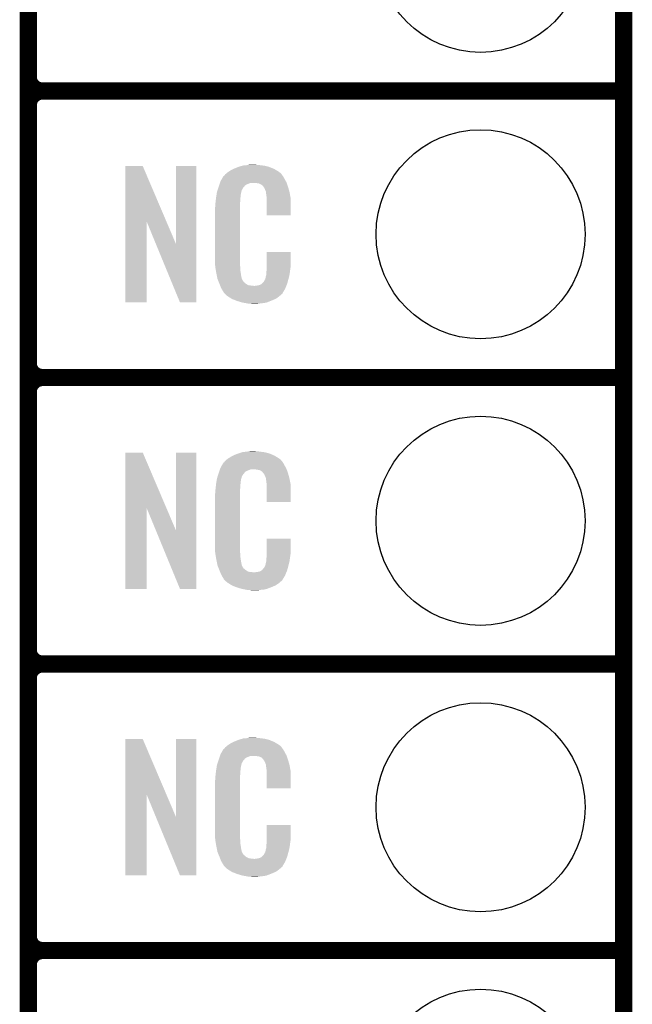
# Model space of a CAD drawing. Extents: x -0.05 to 0.95, y -0.15 to 2.1.
# Tile 10 of 28: x 0.74 to 0.95, y 0.03 to 0.37. Entities that reach past the tile are written whole.
import ezdxf

# ---------------------------------------------------------------- set-up
doc = ezdxf.new("R2010")
doc.units = 0
doc.layers.get('0').update_dxf_attribs({"linetype": 'CONTINUOUS'})
for name, color, linetype in [('ENOCEAN_5_CLICK_V101_GKO', 5, 'CONTINUOUS'), ('ENOCEAN_5_CLICK_V101_GTO', 14, 'CONTINUOUS'), ('ENOCEAN_5_CLICK_V101_GTS', 12, 'CONTINUOUS')]:
    doc.layers.add(name, color=color, linetype=linetype)

# ---------------------------------------------------------------- blocks, each defined once
blk = doc.blocks.new('ROUND_15')
blk.add_circle((0, 0), 0.0365)

msp = doc.modelspace()

# ---------------------------------------------------------------- linework, layer by layer
at = {"layer": 'ENOCEAN_5_CLICK_V101_GKO', "const_width": 0.006}
msp.add_lwpolyline([(0.95, -0.05), (0.95, 2.01)], dxfattribs=at)
at = {"layer": 'ENOCEAN_5_CLICK_V101_GTO', "const_width": 0.006}
for points in [[(0.742, -0.022), (0.742, 0.667)], [(0.742, 0.355), (0.742, 0.445)], [(0.747, 0.35), (0.95, 0.35)], [(0.747, 0.35), (0.95, 0.35)], [(0.742, 0.255), (0.742, 0.345)], [(0.747, 0.25), (0.95, 0.25)], [(0.747, 0.25), (0.95, 0.25)], [(0.742, 0.155), (0.742, 0.245)], [(0.747, 0.15), (0.95, 0.15)], [(0.747, 0.15), (0.95, 0.15)], [(0.742, 0.055), (0.742, 0.145)], [(0.747, 0.05), (0.95, 0.05)], [(0.747, 0.05), (0.95, 0.05)]]:
    msp.add_lwpolyline(points, dxfattribs=at)
for points in [[(0.742, 0.355, 0.414214), (0.747, 0.35)], [(0.747, 0.35, 0.414214), (0.742, 0.345)], [(0.747, 0.35, 0.414214), (0.742, 0.345)], [(0.742, 0.255, 0.414214), (0.747, 0.25)], [(0.747, 0.25, 0.414214), (0.742, 0.245)], [(0.747, 0.25, 0.414214), (0.742, 0.245)], [(0.742, 0.155, 0.414214), (0.747, 0.15)], [(0.747, 0.15, 0.414214), (0.742, 0.145)], [(0.747, 0.15, 0.414214), (0.742, 0.145)], [(0.742, 0.055, 0.414214), (0.747, 0.05)], [(0.747, 0.05, 0.414214), (0.742, 0.045)], [(0.747, 0.05, 0.414214), (0.742, 0.045)]]:
    msp.add_lwpolyline(points, format="xyb", dxfattribs=at)
at = {"layer": 'ENOCEAN_5_CLICK_V101_GTO'}
for points in [[(0.7759, 0.3046), (0.7759, 0.3238), (0.79019, 0.3046), (0.782, 0.3238)], [(0.7759, 0.3238), (0.7759, 0.3238), (0.782, 0.3238), (0.7759, 0.3238)], [(0.7936, 0.2966), (0.7936, 0.3238), (0.8007, 0.2966), (0.8007, 0.3238)], [(0.7936, 0.3238), (0.7936, 0.3238), (0.8007, 0.3238), (0.7936, 0.3238)], [(0.8141, 0.323), (0.8151, 0.3234), (0.82741, 0.323), (0.82644, 0.3234)], [(0.8151, 0.3234), (0.8154, 0.3235), (0.82644, 0.3234), (0.8262, 0.3235)], [(0.8154, 0.3235), (0.816, 0.3237), (0.8262, 0.3235), (0.82545, 0.3237)], [(0.816, 0.3237), (0.81667, 0.3239), (0.82545, 0.3237), (0.8247, 0.3239)], [(0.81667, 0.3239), (0.817, 0.324), (0.8247, 0.3239), (0.8239, 0.324)], [(0.817, 0.324), (0.8182, 0.3241), (0.8239, 0.324), (0.8231, 0.3241)], [(0.8182, 0.3241), (0.8188, 0.3242), (0.8231, 0.3241), (0.8225, 0.3242)], [(0.8188, 0.3242), (0.8194, 0.3243), (0.8219, 0.3242), (0.8214, 0.3243)], [(0.80955, 0.3192), (0.81008, 0.3201), (0.8316, 0.3192), (0.8311, 0.3201)], [(0.81008, 0.3201), (0.8102, 0.3203), (0.8311, 0.3201), (0.83095, 0.3203)], [(0.8102, 0.3203), (0.8104, 0.3204), (0.83095, 0.3203), (0.83088, 0.3204)], [(0.8104, 0.3204), (0.81048, 0.3205), (0.83088, 0.3204), (0.8308, 0.3205)], [(0.81048, 0.3205), (0.81064, 0.3207), (0.8308, 0.3205), (0.8307, 0.3207)], [(0.81064, 0.3207), (0.8108, 0.3209), (0.8307, 0.3207), (0.83053, 0.3209)], [(0.8108, 0.3209), (0.81137, 0.3214), (0.83053, 0.3209), (0.8301, 0.3214)], [(0.81137, 0.3214), (0.8116, 0.3216), (0.8301, 0.3214), (0.82982, 0.3216)], [(0.8116, 0.3216), (0.81207, 0.3219), (0.82982, 0.3216), (0.8294, 0.3219)], [(0.81207, 0.3219), (0.8127, 0.3223), (0.8294, 0.3219), (0.82873, 0.3223)], [(0.8127, 0.3223), (0.8137, 0.3228), (0.82873, 0.3223), (0.8279, 0.3228)], [(0.8137, 0.3228), (0.8141, 0.323), (0.8279, 0.3228), (0.82741, 0.323)], [(0.80812, 0.3154), (0.80841, 0.3163), (0.8166, 0.3154), (0.8171, 0.3163)], [(0.80841, 0.3163), (0.8085, 0.3166), (0.8171, 0.3163), (0.8174, 0.3166)], [(0.8085, 0.3166), (0.80854, 0.3167), (0.8174, 0.3166), (0.8175, 0.3167)], [(0.80854, 0.3167), (0.8086, 0.3169), (0.8175, 0.3167), (0.8176, 0.3169)], [(0.8086, 0.3169), (0.80875, 0.3173), (0.8176, 0.3169), (0.8181, 0.3173)], [(0.80875, 0.3173), (0.80895, 0.3179), (0.8181, 0.3173), (0.8196, 0.3179)], [(0.80895, 0.3179), (0.80902, 0.3181), (0.83227, 0.3179), (0.8322, 0.3181)], [(0.80895, 0.3179), (0.80895, 0.3179), (0.8196, 0.3179), (0.8215, 0.3179)], [(0.80902, 0.3181), (0.8092, 0.3186), (0.8322, 0.3181), (0.83193, 0.3186)], [(0.8092, 0.3186), (0.80955, 0.3192), (0.83193, 0.3186), (0.8316, 0.3192)], [(0.8222, 0.3178), (0.8215, 0.3179), (0.83231, 0.3178), (0.83227, 0.3179)], [(0.8227, 0.3177), (0.8222, 0.3178), (0.83234, 0.3177), (0.83231, 0.3178)], [(0.8237, 0.3172), (0.8227, 0.3177), (0.83252, 0.3172), (0.83234, 0.3177)], [(0.8238, 0.317), (0.8237, 0.3172), (0.83259, 0.317), (0.83252, 0.3172)], [(0.82406, 0.3167), (0.8238, 0.317), (0.8327, 0.3167), (0.83259, 0.317)], [(0.8244, 0.3163), (0.82406, 0.3167), (0.83282, 0.3163), (0.8327, 0.3167)], [(0.8248, 0.3154), (0.8244, 0.3163), (0.83308, 0.3154), (0.83282, 0.3163)], [(0.80759, 0.3127), (0.8076, 0.3128), (0.8161, 0.3127), (0.81612, 0.3128)], [(0.8076, 0.3128), (0.80766, 0.3132), (0.81612, 0.3128), (0.8162, 0.3132)], [(0.80766, 0.3132), (0.80774, 0.3137), (0.8162, 0.3132), (0.8162, 0.3137)], [(0.80774, 0.3137), (0.80781, 0.3141), (0.8162, 0.3137), (0.8163, 0.3141)], [(0.80781, 0.3141), (0.80784, 0.3143), (0.8163, 0.3141), (0.8163, 0.3143)], [(0.80784, 0.3143), (0.8079, 0.3147), (0.8163, 0.3143), (0.81641, 0.3147)], [(0.8079, 0.3147), (0.80812, 0.3154), (0.81641, 0.3147), (0.8166, 0.3154)], [(0.82496, 0.315), (0.8248, 0.3154), (0.8332, 0.315), (0.83308, 0.3154)], [(0.825, 0.3149), (0.82496, 0.315), (0.83322, 0.3149), (0.8332, 0.315)], [(0.825, 0.3146), (0.825, 0.3149), (0.83328, 0.3146), (0.83322, 0.3149)], [(0.8251, 0.3141), (0.825, 0.3146), (0.83337, 0.3141), (0.83328, 0.3146)], [(0.8252, 0.3134), (0.8251, 0.3141), (0.8335, 0.3134), (0.83337, 0.3141)], [(0.82524, 0.3129), (0.8252, 0.3134), (0.8336, 0.3129), (0.8335, 0.3134)], [(0.8253, 0.3121), (0.82524, 0.3129), (0.8336, 0.3121), (0.8336, 0.3129)], [(0.8072, 0.3091), (0.8073, 0.3096), (0.816, 0.3091), (0.816, 0.3096)], [(0.8073, 0.3103), (0.8074, 0.311), (0.816, 0.3103), (0.816, 0.311)], [(0.8073, 0.3096), (0.8073, 0.3103), (0.816, 0.3096), (0.816, 0.3103)], [(0.8074, 0.311), (0.80741, 0.3111), (0.816, 0.311), (0.816, 0.3111)], [(0.80741, 0.3111), (0.8075, 0.3119), (0.816, 0.3111), (0.8161, 0.3119)], [(0.8075, 0.3119), (0.80759, 0.3127), (0.8161, 0.3119), (0.8161, 0.3127)], [(0.8253, 0.3066), (0.8253, 0.3121), (0.8336, 0.3066), (0.8336, 0.3121)], [(0.8072, 0.2914), (0.8072, 0.3091), (0.816, 0.2914), (0.816, 0.3091)], [(0.7759, 0.2762), (0.7759, 0.3046), (0.7833, 0.2762), (0.7833, 0.3046)], [(0.78659, 0.2966), (0.7833, 0.3046), (0.7936, 0.2966), (0.79019, 0.3046)], [(0.795, 0.2762), (0.78659, 0.2966), (0.8007, 0.2762), (0.8007, 0.2966)], [(0.8253, 0.2883), (0.8253, 0.2938), (0.8336, 0.2883), (0.8336, 0.2938)], [(0.8253, 0.2938), (0.8253, 0.2938), (0.8336, 0.2938), (0.8253, 0.2938)], [(0.80729, 0.2889), (0.8072, 0.2914), (0.816, 0.2889), (0.816, 0.2914)], [(0.8073, 0.2887), (0.80729, 0.2889), (0.81603, 0.2887), (0.816, 0.2889)], [(0.80739, 0.2882), (0.8073, 0.2887), (0.8161, 0.2882), (0.81603, 0.2887)], [(0.80754, 0.2873), (0.80739, 0.2882), (0.8161, 0.2873), (0.8161, 0.2882)], [(0.8077, 0.2864), (0.80754, 0.2873), (0.81624, 0.2864), (0.8161, 0.2873)], [(0.8079, 0.2854), (0.8077, 0.2864), (0.8164, 0.2854), (0.81624, 0.2864)], [(0.80808, 0.2845), (0.8079, 0.2854), (0.8166, 0.2845), (0.8164, 0.2854)], [(0.8248, 0.2844), (0.825, 0.2854), (0.8329, 0.2844), (0.83314, 0.2854)], [(0.825, 0.2855), (0.8251, 0.2857), (0.83316, 0.2855), (0.83321, 0.2857)], [(0.825, 0.2854), (0.825, 0.2855), (0.83314, 0.2854), (0.83316, 0.2855)], [(0.8251, 0.286), (0.82512, 0.2861), (0.83328, 0.286), (0.8333, 0.2861)], [(0.8251, 0.2857), (0.8251, 0.286), (0.83321, 0.2857), (0.83328, 0.286)], [(0.82512, 0.2861), (0.8252, 0.2865), (0.8333, 0.2861), (0.83335, 0.2865)], [(0.8252, 0.287), (0.82527, 0.2876), (0.83342, 0.287), (0.8335, 0.2876)], [(0.8252, 0.2865), (0.8252, 0.287), (0.83335, 0.2865), (0.83342, 0.287)], [(0.82527, 0.2876), (0.8253, 0.2878), (0.8335, 0.2876), (0.83353, 0.2878)], [(0.8253, 0.2878), (0.8253, 0.2883), (0.83353, 0.2878), (0.8336, 0.2883)], [(0.8081, 0.2844), (0.80808, 0.2845), (0.81665, 0.2844), (0.8166, 0.2845)], [(0.80839, 0.2837), (0.8081, 0.2844), (0.817, 0.2837), (0.81665, 0.2844)], [(0.80843, 0.2836), (0.80839, 0.2837), (0.8171, 0.2836), (0.817, 0.2837)], [(0.80851, 0.2834), (0.80843, 0.2836), (0.8172, 0.2834), (0.8171, 0.2836)], [(0.80859, 0.2832), (0.80851, 0.2834), (0.8175, 0.2832), (0.8172, 0.2834)], [(0.80872, 0.2829), (0.80859, 0.2832), (0.8178, 0.2829), (0.8175, 0.2832)], [(0.8088, 0.2827), (0.80872, 0.2829), (0.8181, 0.2827), (0.8178, 0.2829)], [(0.80888, 0.2825), (0.8088, 0.2827), (0.8184, 0.2825), (0.8181, 0.2827)], [(0.80899, 0.2822), (0.80888, 0.2825), (0.819, 0.2822), (0.8184, 0.2825)], [(0.80907, 0.282), (0.80899, 0.2822), (0.8208, 0.282), (0.819, 0.2822)], [(0.8093, 0.2814), (0.80907, 0.282), (0.83191, 0.2814), (0.83215, 0.282)], [(0.8212, 0.282), (0.8215, 0.2821), (0.83215, 0.282), (0.83219, 0.2821)], [(0.8219, 0.2821), (0.8229, 0.2823), (0.83219, 0.2821), (0.83228, 0.2823)], [(0.8229, 0.2823), (0.8234, 0.2826), (0.83228, 0.2823), (0.8324, 0.2826)], [(0.8234, 0.2826), (0.8238, 0.2829), (0.8324, 0.2826), (0.83248, 0.2829)], [(0.8238, 0.2829), (0.8239, 0.2831), (0.83248, 0.2829), (0.83254, 0.2831)], [(0.8239, 0.2831), (0.8243, 0.2835), (0.83254, 0.2831), (0.83265, 0.2835)], [(0.8243, 0.2835), (0.8248, 0.2844), (0.83265, 0.2835), (0.8329, 0.2844)], [(0.80958, 0.2809), (0.8093, 0.2814), (0.8317, 0.2809), (0.83191, 0.2814)], [(0.8098, 0.2805), (0.80958, 0.2809), (0.83146, 0.2805), (0.8317, 0.2809)], [(0.8102, 0.2799), (0.8098, 0.2805), (0.8311, 0.2799), (0.83146, 0.2805)], [(0.8102, 0.2797), (0.8102, 0.2799), (0.83098, 0.2797), (0.8311, 0.2799)], [(0.8105, 0.2794), (0.8102, 0.2797), (0.8308, 0.2794), (0.83098, 0.2797)], [(0.8107, 0.2792), (0.8105, 0.2794), (0.8307, 0.2792), (0.8308, 0.2794)], [(0.8109, 0.279), (0.8107, 0.2792), (0.83045, 0.279), (0.8307, 0.2792)], [(0.81113, 0.2788), (0.8109, 0.279), (0.8302, 0.2788), (0.83045, 0.279)], [(0.8116, 0.2784), (0.81113, 0.2788), (0.82973, 0.2784), (0.8302, 0.2788)], [(0.81192, 0.2782), (0.8116, 0.2784), (0.8295, 0.2782), (0.82973, 0.2784)], [(0.81304, 0.2775), (0.81192, 0.2782), (0.8285, 0.2775), (0.8295, 0.2782)], [(0.8132, 0.2774), (0.81304, 0.2775), (0.82827, 0.2774), (0.8285, 0.2775)], [(0.81449, 0.2769), (0.8132, 0.2774), (0.8271, 0.2769), (0.82827, 0.2774)], [(0.815, 0.2767), (0.81449, 0.2769), (0.82659, 0.2767), (0.8271, 0.2769)], [(0.8167, 0.2762), (0.815, 0.2767), (0.8253, 0.2762), (0.82659, 0.2767)], [(0.81777, 0.276), (0.8167, 0.2762), (0.8244, 0.276), (0.8253, 0.2762)], [(0.8183, 0.2759), (0.81777, 0.276), (0.8233, 0.2759), (0.8244, 0.276)], [(0.8189, 0.2758), (0.8183, 0.2759), (0.8227, 0.2758), (0.8233, 0.2759)], [(0.82, 0.2757), (0.8196, 0.2758), (0.8221, 0.2757), (0.8227, 0.2758)], [(0.7759, 0.2046), (0.7759, 0.2238), (0.79019, 0.2046), (0.782, 0.2238)], [(0.7759, 0.2238), (0.7759, 0.2238), (0.782, 0.2238), (0.7759, 0.2238)], [(0.7936, 0.1966), (0.7936, 0.2238), (0.8007, 0.1966), (0.8007, 0.2238)], [(0.7936, 0.2238), (0.7936, 0.2238), (0.8007, 0.2238), (0.7936, 0.2238)], [(0.8141, 0.223), (0.8151, 0.2234), (0.82741, 0.223), (0.82644, 0.2234)], [(0.8151, 0.2234), (0.8154, 0.2235), (0.82644, 0.2234), (0.8262, 0.2235)], [(0.8154, 0.2235), (0.816, 0.2237), (0.8262, 0.2235), (0.82545, 0.2237)], [(0.816, 0.2237), (0.81667, 0.2239), (0.82545, 0.2237), (0.8247, 0.2239)], [(0.81667, 0.2239), (0.817, 0.224), (0.8247, 0.2239), (0.8239, 0.224)], [(0.817, 0.224), (0.8182, 0.2241), (0.8239, 0.224), (0.8231, 0.2241)], [(0.8182, 0.2241), (0.8188, 0.2242), (0.8231, 0.2241), (0.8225, 0.2242)], [(0.8188, 0.2242), (0.8194, 0.2243), (0.8219, 0.2242), (0.8214, 0.2243)], [(0.80955, 0.2192), (0.81008, 0.2201), (0.8316, 0.2192), (0.8311, 0.2201)], [(0.81008, 0.2201), (0.8102, 0.2203), (0.8311, 0.2201), (0.83095, 0.2203)], [(0.8102, 0.2203), (0.8104, 0.2204), (0.83095, 0.2203), (0.83088, 0.2204)], [(0.8104, 0.2204), (0.81048, 0.2205), (0.83088, 0.2204), (0.8308, 0.2205)], [(0.81048, 0.2205), (0.81064, 0.2207), (0.8308, 0.2205), (0.8307, 0.2207)], [(0.81064, 0.2207), (0.8108, 0.2209), (0.8307, 0.2207), (0.83053, 0.2209)], [(0.8108, 0.2209), (0.81137, 0.2214), (0.83053, 0.2209), (0.8301, 0.2214)], [(0.81137, 0.2214), (0.8116, 0.2216), (0.8301, 0.2214), (0.82982, 0.2216)], [(0.8116, 0.2216), (0.81207, 0.2219), (0.82982, 0.2216), (0.8294, 0.2219)], [(0.81207, 0.2219), (0.8127, 0.2223), (0.8294, 0.2219), (0.82873, 0.2223)], [(0.8127, 0.2223), (0.8137, 0.2228), (0.82873, 0.2223), (0.8279, 0.2228)], [(0.8137, 0.2228), (0.8141, 0.223), (0.8279, 0.2228), (0.82741, 0.223)], [(0.80841, 0.2163), (0.8085, 0.2166), (0.8171, 0.2163), (0.8174, 0.2166)], [(0.8085, 0.2166), (0.80854, 0.2167), (0.8174, 0.2166), (0.8175, 0.2167)], [(0.80854, 0.2167), (0.8086, 0.2169), (0.8175, 0.2167), (0.8176, 0.2169)], [(0.8086, 0.2169), (0.80875, 0.2173), (0.8176, 0.2169), (0.8181, 0.2173)], [(0.80875, 0.2173), (0.80895, 0.2179), (0.8181, 0.2173), (0.8196, 0.2179)], [(0.80895, 0.2179), (0.80902, 0.2181), (0.83227, 0.2179), (0.8322, 0.2181)], [(0.80895, 0.2179), (0.80895, 0.2179), (0.8196, 0.2179), (0.8215, 0.2179)], [(0.80902, 0.2181), (0.8092, 0.2186), (0.8322, 0.2181), (0.83193, 0.2186)], [(0.8092, 0.2186), (0.80955, 0.2192), (0.83193, 0.2186), (0.8316, 0.2192)], [(0.8222, 0.2178), (0.8215, 0.2179), (0.83231, 0.2178), (0.83227, 0.2179)], [(0.8227, 0.2177), (0.8222, 0.2178), (0.83234, 0.2177), (0.83231, 0.2178)], [(0.8237, 0.2172), (0.8227, 0.2177), (0.83252, 0.2172), (0.83234, 0.2177)], [(0.8238, 0.217), (0.8237, 0.2172), (0.83259, 0.217), (0.83252, 0.2172)], [(0.82406, 0.2167), (0.8238, 0.217), (0.8327, 0.2167), (0.83259, 0.217)], [(0.8244, 0.2163), (0.82406, 0.2167), (0.83282, 0.2163), (0.8327, 0.2167)], [(0.8076, 0.2128), (0.80766, 0.2132), (0.81612, 0.2128), (0.8162, 0.2132)], [(0.80766, 0.2132), (0.80774, 0.2137), (0.8162, 0.2132), (0.8162, 0.2137)], [(0.80774, 0.2137), (0.80781, 0.2141), (0.8162, 0.2137), (0.8163, 0.2141)], [(0.80781, 0.2141), (0.80784, 0.2143), (0.8163, 0.2141), (0.8163, 0.2143)], [(0.80784, 0.2143), (0.8079, 0.2147), (0.8163, 0.2143), (0.81641, 0.2147)], [(0.8079, 0.2147), (0.80812, 0.2154), (0.81641, 0.2147), (0.8166, 0.2154)], [(0.80812, 0.2154), (0.80841, 0.2163), (0.8166, 0.2154), (0.8171, 0.2163)], [(0.8248, 0.2154), (0.8244, 0.2163), (0.83308, 0.2154), (0.83282, 0.2163)], [(0.82496, 0.215), (0.8248, 0.2154), (0.8332, 0.215), (0.83308, 0.2154)], [(0.825, 0.2149), (0.82496, 0.215), (0.83322, 0.2149), (0.8332, 0.215)], [(0.825, 0.2146), (0.825, 0.2149), (0.83328, 0.2146), (0.83322, 0.2149)], [(0.8251, 0.2141), (0.825, 0.2146), (0.83337, 0.2141), (0.83328, 0.2146)], [(0.8252, 0.2134), (0.8251, 0.2141), (0.8335, 0.2134), (0.83337, 0.2141)], [(0.82524, 0.2129), (0.8252, 0.2134), (0.8336, 0.2129), (0.8335, 0.2134)], [(0.8073, 0.2103), (0.8074, 0.211), (0.816, 0.2103), (0.816, 0.211)], [(0.8073, 0.2096), (0.8073, 0.2103), (0.816, 0.2096), (0.816, 0.2103)], [(0.8074, 0.211), (0.80741, 0.2111), (0.816, 0.211), (0.816, 0.2111)], [(0.80741, 0.2111), (0.8075, 0.2119), (0.816, 0.2111), (0.8161, 0.2119)], [(0.8075, 0.2119), (0.80759, 0.2127), (0.8161, 0.2119), (0.8161, 0.2127)], [(0.80759, 0.2127), (0.8076, 0.2128), (0.8161, 0.2127), (0.81612, 0.2128)], [(0.8253, 0.2121), (0.82524, 0.2129), (0.8336, 0.2121), (0.8336, 0.2129)], [(0.8253, 0.2066), (0.8253, 0.2121), (0.8336, 0.2066), (0.8336, 0.2121)], [(0.8072, 0.2091), (0.8073, 0.2096), (0.816, 0.2091), (0.816, 0.2096)], [(0.8072, 0.1914), (0.8072, 0.2091), (0.816, 0.1914), (0.816, 0.2091)], [(0.7759, 0.1762), (0.7759, 0.2046), (0.7833, 0.1762), (0.7833, 0.2046)], [(0.78659, 0.1966), (0.7833, 0.2046), (0.7936, 0.1966), (0.79019, 0.2046)], [(0.795, 0.1762), (0.78659, 0.1966), (0.8007, 0.1762), (0.8007, 0.1966)], [(0.8253, 0.1883), (0.8253, 0.1938), (0.8336, 0.1883), (0.8336, 0.1938)], [(0.8253, 0.1938), (0.8253, 0.1938), (0.8336, 0.1938), (0.8253, 0.1938)], [(0.80729, 0.1889), (0.8072, 0.1914), (0.816, 0.1889), (0.816, 0.1914)], [(0.8073, 0.1887), (0.80729, 0.1889), (0.81603, 0.1887), (0.816, 0.1889)], [(0.80739, 0.1882), (0.8073, 0.1887), (0.8161, 0.1882), (0.81603, 0.1887)], [(0.80754, 0.1873), (0.80739, 0.1882), (0.8161, 0.1873), (0.8161, 0.1882)], [(0.8077, 0.1864), (0.80754, 0.1873), (0.81624, 0.1864), (0.8161, 0.1873)], [(0.8079, 0.1854), (0.8077, 0.1864), (0.8164, 0.1854), (0.81624, 0.1864)], [(0.825, 0.1855), (0.8251, 0.1857), (0.83316, 0.1855), (0.83321, 0.1857)], [(0.8251, 0.186), (0.82512, 0.1861), (0.83328, 0.186), (0.8333, 0.1861)], [(0.8251, 0.1857), (0.8251, 0.186), (0.83321, 0.1857), (0.83328, 0.186)], [(0.82512, 0.1861), (0.8252, 0.1865), (0.8333, 0.1861), (0.83335, 0.1865)], [(0.8252, 0.187), (0.82527, 0.1876), (0.83342, 0.187), (0.8335, 0.1876)], [(0.8252, 0.1865), (0.8252, 0.187), (0.83335, 0.1865), (0.83342, 0.187)], [(0.82527, 0.1876), (0.8253, 0.1878), (0.8335, 0.1876), (0.83353, 0.1878)], [(0.8253, 0.1878), (0.8253, 0.1883), (0.83353, 0.1878), (0.8336, 0.1883)], [(0.80808, 0.1845), (0.8079, 0.1854), (0.8166, 0.1845), (0.8164, 0.1854)], [(0.8081, 0.1844), (0.80808, 0.1845), (0.81665, 0.1844), (0.8166, 0.1845)], [(0.80839, 0.1837), (0.8081, 0.1844), (0.817, 0.1837), (0.81665, 0.1844)], [(0.80843, 0.1836), (0.80839, 0.1837), (0.8171, 0.1836), (0.817, 0.1837)], [(0.80851, 0.1834), (0.80843, 0.1836), (0.8172, 0.1834), (0.8171, 0.1836)], [(0.80859, 0.1832), (0.80851, 0.1834), (0.8175, 0.1832), (0.8172, 0.1834)], [(0.80872, 0.1829), (0.80859, 0.1832), (0.8178, 0.1829), (0.8175, 0.1832)], [(0.8088, 0.1827), (0.80872, 0.1829), (0.8181, 0.1827), (0.8178, 0.1829)], [(0.80888, 0.1825), (0.8088, 0.1827), (0.8184, 0.1825), (0.8181, 0.1827)], [(0.80899, 0.1822), (0.80888, 0.1825), (0.819, 0.1822), (0.8184, 0.1825)], [(0.80907, 0.182), (0.80899, 0.1822), (0.8208, 0.182), (0.819, 0.1822)], [(0.8219, 0.1821), (0.8229, 0.1823), (0.83219, 0.1821), (0.83228, 0.1823)], [(0.8229, 0.1823), (0.8234, 0.1826), (0.83228, 0.1823), (0.8324, 0.1826)], [(0.8234, 0.1826), (0.8238, 0.1829), (0.8324, 0.1826), (0.83248, 0.1829)], [(0.8238, 0.1829), (0.8239, 0.1831), (0.83248, 0.1829), (0.83254, 0.1831)], [(0.8239, 0.1831), (0.8243, 0.1835), (0.83254, 0.1831), (0.83265, 0.1835)], [(0.8243, 0.1835), (0.8248, 0.1844), (0.83265, 0.1835), (0.8329, 0.1844)], [(0.8248, 0.1844), (0.825, 0.1854), (0.8329, 0.1844), (0.83314, 0.1854)], [(0.825, 0.1854), (0.825, 0.1855), (0.83314, 0.1854), (0.83316, 0.1855)], [(0.8093, 0.1814), (0.80907, 0.182), (0.83191, 0.1814), (0.83215, 0.182)], [(0.80958, 0.1809), (0.8093, 0.1814), (0.8317, 0.1809), (0.83191, 0.1814)], [(0.8098, 0.1805), (0.80958, 0.1809), (0.83146, 0.1805), (0.8317, 0.1809)], [(0.8102, 0.1799), (0.8098, 0.1805), (0.8311, 0.1799), (0.83146, 0.1805)], [(0.8102, 0.1797), (0.8102, 0.1799), (0.83098, 0.1797), (0.8311, 0.1799)], [(0.8105, 0.1794), (0.8102, 0.1797), (0.8308, 0.1794), (0.83098, 0.1797)], [(0.8107, 0.1792), (0.8105, 0.1794), (0.8307, 0.1792), (0.8308, 0.1794)], [(0.8109, 0.179), (0.8107, 0.1792), (0.83045, 0.179), (0.8307, 0.1792)], [(0.81113, 0.1788), (0.8109, 0.179), (0.8302, 0.1788), (0.83045, 0.179)], [(0.8116, 0.1784), (0.81113, 0.1788), (0.82973, 0.1784), (0.8302, 0.1788)], [(0.8212, 0.182), (0.8215, 0.1821), (0.83215, 0.182), (0.83219, 0.1821)], [(0.81192, 0.1782), (0.8116, 0.1784), (0.8295, 0.1782), (0.82973, 0.1784)], [(0.81304, 0.1775), (0.81192, 0.1782), (0.8285, 0.1775), (0.8295, 0.1782)], [(0.8132, 0.1774), (0.81304, 0.1775), (0.82827, 0.1774), (0.8285, 0.1775)], [(0.81449, 0.1769), (0.8132, 0.1774), (0.8271, 0.1769), (0.82827, 0.1774)], [(0.815, 0.1767), (0.81449, 0.1769), (0.82659, 0.1767), (0.8271, 0.1769)], [(0.8167, 0.1762), (0.815, 0.1767), (0.8253, 0.1762), (0.82659, 0.1767)], [(0.81777, 0.176), (0.8167, 0.1762), (0.8244, 0.176), (0.8253, 0.1762)], [(0.8183, 0.1759), (0.81777, 0.176), (0.8233, 0.1759), (0.8244, 0.176)], [(0.8189, 0.1758), (0.8183, 0.1759), (0.8227, 0.1758), (0.8233, 0.1759)], [(0.82, 0.1757), (0.8196, 0.1758), (0.8221, 0.1757), (0.8227, 0.1758)], [(0.7759, 0.1046), (0.7759, 0.1238), (0.79019, 0.1046), (0.782, 0.1238)], [(0.7759, 0.1238), (0.7759, 0.1238), (0.782, 0.1238), (0.7759, 0.1238)], [(0.7936, 0.0966), (0.7936, 0.1238), (0.8007, 0.0966), (0.8007, 0.1238)], [(0.7936, 0.1238), (0.7936, 0.1238), (0.8007, 0.1238), (0.7936, 0.1238)], [(0.816, 0.1237), (0.81667, 0.1239), (0.82545, 0.1237), (0.8247, 0.1239)], [(0.81667, 0.1239), (0.817, 0.124), (0.8247, 0.1239), (0.8239, 0.124)], [(0.817, 0.124), (0.8182, 0.1241), (0.8239, 0.124), (0.8231, 0.1241)], [(0.8182, 0.1241), (0.8188, 0.1242), (0.8231, 0.1241), (0.8225, 0.1242)], [(0.8188, 0.1242), (0.8194, 0.1243), (0.8219, 0.1242), (0.8214, 0.1243)], [(0.81008, 0.1201), (0.8102, 0.1203), (0.8311, 0.1201), (0.83095, 0.1203)], [(0.8102, 0.1203), (0.8104, 0.1204), (0.83095, 0.1203), (0.83088, 0.1204)], [(0.8104, 0.1204), (0.81048, 0.1205), (0.83088, 0.1204), (0.8308, 0.1205)], [(0.81048, 0.1205), (0.81064, 0.1207), (0.8308, 0.1205), (0.8307, 0.1207)], [(0.81064, 0.1207), (0.8108, 0.1209), (0.8307, 0.1207), (0.83053, 0.1209)], [(0.8108, 0.1209), (0.81137, 0.1214), (0.83053, 0.1209), (0.8301, 0.1214)], [(0.81137, 0.1214), (0.8116, 0.1216), (0.8301, 0.1214), (0.82982, 0.1216)], [(0.8116, 0.1216), (0.81207, 0.1219), (0.82982, 0.1216), (0.8294, 0.1219)], [(0.81207, 0.1219), (0.8127, 0.1223), (0.8294, 0.1219), (0.82873, 0.1223)], [(0.8127, 0.1223), (0.8137, 0.1228), (0.82873, 0.1223), (0.8279, 0.1228)], [(0.8137, 0.1228), (0.8141, 0.123), (0.8279, 0.1228), (0.82741, 0.123)], [(0.8141, 0.123), (0.8151, 0.1234), (0.82741, 0.123), (0.82644, 0.1234)], [(0.8151, 0.1234), (0.8154, 0.1235), (0.82644, 0.1234), (0.8262, 0.1235)], [(0.8154, 0.1235), (0.816, 0.1237), (0.8262, 0.1235), (0.82545, 0.1237)], [(0.80854, 0.1167), (0.8086, 0.1169), (0.8175, 0.1167), (0.8176, 0.1169)], [(0.8086, 0.1169), (0.80875, 0.1173), (0.8176, 0.1169), (0.8181, 0.1173)], [(0.80875, 0.1173), (0.80895, 0.1179), (0.8181, 0.1173), (0.8196, 0.1179)], [(0.80895, 0.1179), (0.80902, 0.1181), (0.83227, 0.1179), (0.8322, 0.1181)], [(0.80895, 0.1179), (0.80895, 0.1179), (0.8196, 0.1179), (0.8215, 0.1179)], [(0.80902, 0.1181), (0.8092, 0.1186), (0.8322, 0.1181), (0.83193, 0.1186)], [(0.8092, 0.1186), (0.80955, 0.1192), (0.83193, 0.1186), (0.8316, 0.1192)], [(0.80955, 0.1192), (0.81008, 0.1201), (0.8316, 0.1192), (0.8311, 0.1201)], [(0.8222, 0.1178), (0.8215, 0.1179), (0.83231, 0.1178), (0.83227, 0.1179)], [(0.8227, 0.1177), (0.8222, 0.1178), (0.83234, 0.1177), (0.83231, 0.1178)], [(0.8237, 0.1172), (0.8227, 0.1177), (0.83252, 0.1172), (0.83234, 0.1177)], [(0.8238, 0.117), (0.8237, 0.1172), (0.83259, 0.117), (0.83252, 0.1172)], [(0.82406, 0.1167), (0.8238, 0.117), (0.8327, 0.1167), (0.83259, 0.117)], [(0.80766, 0.1132), (0.80774, 0.1137), (0.8162, 0.1132), (0.8162, 0.1137)], [(0.80774, 0.1137), (0.80781, 0.1141), (0.8162, 0.1137), (0.8163, 0.1141)], [(0.80781, 0.1141), (0.80784, 0.1143), (0.8163, 0.1141), (0.8163, 0.1143)], [(0.80784, 0.1143), (0.8079, 0.1147), (0.8163, 0.1143), (0.81641, 0.1147)], [(0.8079, 0.1147), (0.80812, 0.1154), (0.81641, 0.1147), (0.8166, 0.1154)], [(0.80812, 0.1154), (0.80841, 0.1163), (0.8166, 0.1154), (0.8171, 0.1163)], [(0.80841, 0.1163), (0.8085, 0.1166), (0.8171, 0.1163), (0.8174, 0.1166)], [(0.8085, 0.1166), (0.80854, 0.1167), (0.8174, 0.1166), (0.8175, 0.1167)], [(0.8244, 0.1163), (0.82406, 0.1167), (0.83282, 0.1163), (0.8327, 0.1167)], [(0.8248, 0.1154), (0.8244, 0.1163), (0.83308, 0.1154), (0.83282, 0.1163)], [(0.82496, 0.115), (0.8248, 0.1154), (0.8332, 0.115), (0.83308, 0.1154)], [(0.825, 0.1149), (0.82496, 0.115), (0.83322, 0.1149), (0.8332, 0.115)], [(0.825, 0.1146), (0.825, 0.1149), (0.83328, 0.1146), (0.83322, 0.1149)], [(0.8251, 0.1141), (0.825, 0.1146), (0.83337, 0.1141), (0.83328, 0.1146)], [(0.8252, 0.1134), (0.8251, 0.1141), (0.8335, 0.1134), (0.83337, 0.1141)], [(0.8073, 0.1103), (0.8074, 0.111), (0.816, 0.1103), (0.816, 0.111)], [(0.8073, 0.1096), (0.8073, 0.1103), (0.816, 0.1096), (0.816, 0.1103)], [(0.8074, 0.111), (0.80741, 0.1111), (0.816, 0.111), (0.816, 0.1111)], [(0.80741, 0.1111), (0.8075, 0.1119), (0.816, 0.1111), (0.8161, 0.1119)], [(0.8075, 0.1119), (0.80759, 0.1127), (0.8161, 0.1119), (0.8161, 0.1127)], [(0.80759, 0.1127), (0.8076, 0.1128), (0.8161, 0.1127), (0.81612, 0.1128)], [(0.8076, 0.1128), (0.80766, 0.1132), (0.81612, 0.1128), (0.8162, 0.1132)], [(0.82524, 0.1129), (0.8252, 0.1134), (0.8336, 0.1129), (0.8335, 0.1134)], [(0.8253, 0.1121), (0.82524, 0.1129), (0.8336, 0.1121), (0.8336, 0.1129)], [(0.8253, 0.1066), (0.8253, 0.1121), (0.8336, 0.1066), (0.8336, 0.1121)], [(0.8072, 0.1091), (0.8073, 0.1096), (0.816, 0.1091), (0.816, 0.1096)], [(0.8072, 0.0914), (0.8072, 0.1091), (0.816, 0.0914), (0.816, 0.1091)], [(0.7759, 0.0762), (0.7759, 0.1046), (0.7833, 0.0762), (0.7833, 0.1046)], [(0.78659, 0.0966), (0.7833, 0.1046), (0.7936, 0.0966), (0.79019, 0.1046)], [(0.795, 0.0762), (0.78659, 0.0966), (0.8007, 0.0762), (0.8007, 0.0966)], [(0.8253, 0.0883), (0.8253, 0.0938), (0.8336, 0.0883), (0.8336, 0.0938)], [(0.8253, 0.0938), (0.8253, 0.0938), (0.8336, 0.0938), (0.8253, 0.0938)], [(0.80729, 0.0889), (0.8072, 0.0914), (0.816, 0.0889), (0.816, 0.0914)], [(0.8073, 0.0887), (0.80729, 0.0889), (0.81603, 0.0887), (0.816, 0.0889)], [(0.80739, 0.0882), (0.8073, 0.0887), (0.8161, 0.0882), (0.81603, 0.0887)], [(0.80754, 0.0873), (0.80739, 0.0882), (0.8161, 0.0873), (0.8161, 0.0882)], [(0.8077, 0.0864), (0.80754, 0.0873), (0.81624, 0.0864), (0.8161, 0.0873)], [(0.8079, 0.0854), (0.8077, 0.0864), (0.8164, 0.0854), (0.81624, 0.0864)], [(0.8251, 0.086), (0.82512, 0.0861), (0.83328, 0.086), (0.8333, 0.0861)], [(0.8251, 0.0857), (0.8251, 0.086), (0.83321, 0.0857), (0.83328, 0.086)], [(0.82512, 0.0861), (0.8252, 0.0865), (0.8333, 0.0861), (0.83335, 0.0865)], [(0.8252, 0.087), (0.82527, 0.0876), (0.83342, 0.087), (0.8335, 0.0876)], [(0.8252, 0.0865), (0.8252, 0.087), (0.83335, 0.0865), (0.83342, 0.087)], [(0.82527, 0.0876), (0.8253, 0.0878), (0.8335, 0.0876), (0.83353, 0.0878)], [(0.8253, 0.0878), (0.8253, 0.0883), (0.83353, 0.0878), (0.8336, 0.0883)], [(0.80808, 0.0845), (0.8079, 0.0854), (0.8166, 0.0845), (0.8164, 0.0854)], [(0.8081, 0.0844), (0.80808, 0.0845), (0.81665, 0.0844), (0.8166, 0.0845)], [(0.80839, 0.0837), (0.8081, 0.0844), (0.817, 0.0837), (0.81665, 0.0844)], [(0.80843, 0.0836), (0.80839, 0.0837), (0.8171, 0.0836), (0.817, 0.0837)], [(0.80851, 0.0834), (0.80843, 0.0836), (0.8172, 0.0834), (0.8171, 0.0836)], [(0.80859, 0.0832), (0.80851, 0.0834), (0.8175, 0.0832), (0.8172, 0.0834)], [(0.80872, 0.0829), (0.80859, 0.0832), (0.8178, 0.0829), (0.8175, 0.0832)], [(0.8088, 0.0827), (0.80872, 0.0829), (0.8181, 0.0827), (0.8178, 0.0829)], [(0.80888, 0.0825), (0.8088, 0.0827), (0.8184, 0.0825), (0.8181, 0.0827)], [(0.80899, 0.0822), (0.80888, 0.0825), (0.819, 0.0822), (0.8184, 0.0825)], [(0.8229, 0.0823), (0.8234, 0.0826), (0.83228, 0.0823), (0.8324, 0.0826)], [(0.8234, 0.0826), (0.8238, 0.0829), (0.8324, 0.0826), (0.83248, 0.0829)], [(0.8238, 0.0829), (0.8239, 0.0831), (0.83248, 0.0829), (0.83254, 0.0831)], [(0.8239, 0.0831), (0.8243, 0.0835), (0.83254, 0.0831), (0.83265, 0.0835)], [(0.8243, 0.0835), (0.8248, 0.0844), (0.83265, 0.0835), (0.8329, 0.0844)], [(0.8248, 0.0844), (0.825, 0.0854), (0.8329, 0.0844), (0.83314, 0.0854)], [(0.825, 0.0855), (0.8251, 0.0857), (0.83316, 0.0855), (0.83321, 0.0857)], [(0.825, 0.0854), (0.825, 0.0855), (0.83314, 0.0854), (0.83316, 0.0855)], [(0.80907, 0.082), (0.80899, 0.0822), (0.8208, 0.082), (0.819, 0.0822)], [(0.8093, 0.0814), (0.80907, 0.082), (0.83191, 0.0814), (0.83215, 0.082)], [(0.80958, 0.0809), (0.8093, 0.0814), (0.8317, 0.0809), (0.83191, 0.0814)], [(0.8098, 0.0805), (0.80958, 0.0809), (0.83146, 0.0805), (0.8317, 0.0809)], [(0.8102, 0.0799), (0.8098, 0.0805), (0.8311, 0.0799), (0.83146, 0.0805)], [(0.8102, 0.0797), (0.8102, 0.0799), (0.83098, 0.0797), (0.8311, 0.0799)], [(0.8105, 0.0794), (0.8102, 0.0797), (0.8308, 0.0794), (0.83098, 0.0797)], [(0.8107, 0.0792), (0.8105, 0.0794), (0.8307, 0.0792), (0.8308, 0.0794)], [(0.8109, 0.079), (0.8107, 0.0792), (0.83045, 0.079), (0.8307, 0.0792)], [(0.8212, 0.082), (0.8215, 0.0821), (0.83215, 0.082), (0.83219, 0.0821)], [(0.8219, 0.0821), (0.8229, 0.0823), (0.83219, 0.0821), (0.83228, 0.0823)], [(0.81113, 0.0788), (0.8109, 0.079), (0.8302, 0.0788), (0.83045, 0.079)], [(0.8116, 0.0784), (0.81113, 0.0788), (0.82973, 0.0784), (0.8302, 0.0788)], [(0.81192, 0.0782), (0.8116, 0.0784), (0.8295, 0.0782), (0.82973, 0.0784)], [(0.81304, 0.0775), (0.81192, 0.0782), (0.8285, 0.0775), (0.8295, 0.0782)], [(0.8132, 0.0774), (0.81304, 0.0775), (0.82827, 0.0774), (0.8285, 0.0775)], [(0.81449, 0.0769), (0.8132, 0.0774), (0.8271, 0.0769), (0.82827, 0.0774)], [(0.815, 0.0767), (0.81449, 0.0769), (0.82659, 0.0767), (0.8271, 0.0769)], [(0.8167, 0.0762), (0.815, 0.0767), (0.8253, 0.0762), (0.82659, 0.0767)], [(0.81777, 0.076), (0.8167, 0.0762), (0.8244, 0.076), (0.8253, 0.0762)], [(0.8183, 0.0759), (0.81777, 0.076), (0.8233, 0.0759), (0.8244, 0.076)], [(0.8189, 0.0758), (0.8183, 0.0759), (0.8227, 0.0758), (0.8233, 0.0759)], [(0.82, 0.0757), (0.8196, 0.0758), (0.8221, 0.0757), (0.8227, 0.0758)]]:
    msp.add_solid(points, dxfattribs=at)

# ---------------------------------------------------------------- block references
at = {"layer": 'ENOCEAN_5_CLICK_V101_GTS'}
for p in [(0.9, 0.4), (0.9, 0.3), (0.9, 0.2), (0.9, 0.1), (0.9, 0)]:
    msp.add_blockref('ROUND_15', p, dxfattribs=at)

doc.saveas('drawing.dxf')
